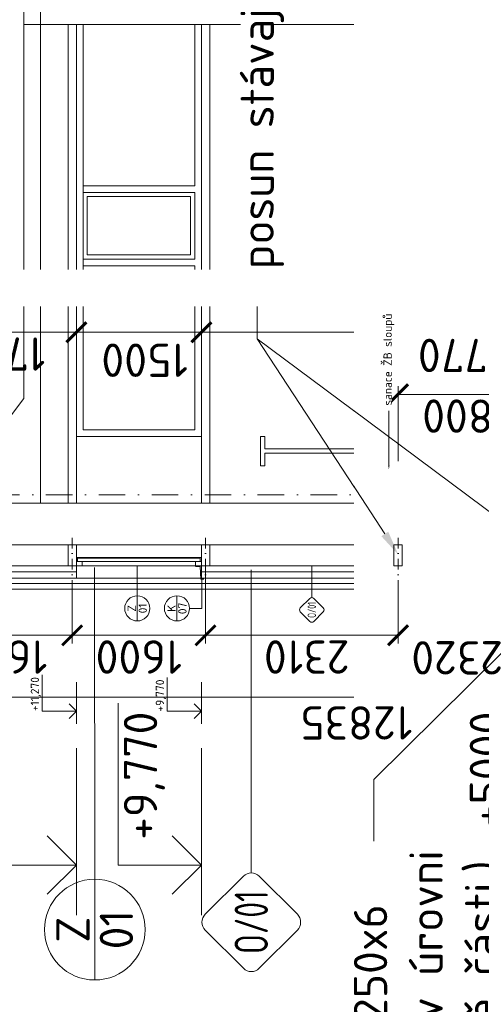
# Model space of a CAD drawing. Header units: millimetres. Extents: x -796345 to 3713765, y -2985421 to 2187451.
# Tile 133 of 256: x 207015 to 212554, y -6111 to 5699. Entities that reach past the tile are written whole.
import ezdxf
from ezdxf import colors
from ezdxf.entities.mleader import LeaderData, LeaderLine
from ezdxf.enums import TextEntityAlignment as Align
from ezdxf.math import Vec2, Vec3

# ---------------------------------------------------------------- set-up
doc = ezdxf.new("R2010")
doc.units = ezdxf.units.MM
doc.header["$PDMODE"] = 1
doc.linetypes.add('CENTERX2', pattern=[101.6, 63.5, -12.7, 12.7, -12.7])
doc.linetypes.add('DASHDOT', pattern=[25.4, 12.7, -6.35, 0, -6.35])
doc.layers.get('Defpoints').update_dxf_attribs({"color": 8})
for name, color, linetype, lineweight in [('A99_N_kce-pohl', 1, 'Continuous', 9), ('A99_N_kce-rez-sil', 6, 'Continuous', 18), ('A99_N_koty-200', 5, 'Continuous', 5), ('A99_N_koty-200-vysk', 6, 'Continuous', 9), ('A99_N_koty-50-vysk', 160, 'Continuous', 9), ('A99_N_sraf', 252, 'Continuous', 0), ('A99_N_txt-popis-50', 240, 'Continuous', 9), ('A99_N_znaceni 200', 5, 'Continuous', 5), ('A99_N_znaceni 50', 5, 'Continuous', 5), ('A99_S_kce-pohl', 7, 'Continuous', 5), ('A99_S_kce-rez-sil', 7, 'Continuous', 15), ('A99_S_osy', 1, 'CENTERX2', 5)]:
    doc.layers.add(name, color=color, linetype=linetype, lineweight=lineweight)
doc.styles.add('A99_kota', font='isocpeur.ttf', dxfattribs={"height": 2})
doc.styles.add('A99_popis', font='isocpeur.ttf')
doc.linetypes.add('IZOLACE', pattern='A,0.00254,-2.54,[134,ltypeshp.shx,S=2.54,R=0,X=-2.54,Y=0],-5.08,[134,ltypeshp.shx,S=2.54,R=180,X=2.54,Y=0],-2.54', length=10.16254)
doc.dimstyles.new('A99_kota_200 new', dxfattribs={"dimscale": 200, "dimtxt": 2, "dimasz": 1.2, "dimexe": 0.5, "dimexo": 1.5, "dimgap": 0.3, "dimtad": 1, "dimdec": 0, "dimzin": 3, "dimdsep": 46, "dimtxsty": 'A99_kota', "dimblk": 'ARCHTICK', "dimcen": 2.5, "dimazin": 2, "dimtfac": 0.75, "dimtdec": 0, "dimtmove": 2, "dimatfit": 0, "dimfxl": 4, "dimfxlon": 1, "dimtolj": 1, "dimtzin": 0, "dimlwd": 5, "dimlwe": 5, "dimarcsym": 0})

# ---------------------------------------------------------------- blocks, each defined once
blk = doc.blocks.new('_ArchTick')
at = {"color": 0, "linetype": 'ByBlock', "const_width": 0.15}
blk.add_lwpolyline([(-0.5, -0.5), (0.5, 0.5)], dxfattribs=at)
blk = doc.blocks.new('*D1774')
at = {"layer": 'A99_N_koty-200', "color": 0, "linetype": 'Continuous', "lineweight": 5, "transparency": 16777216}
for p, q in [((207695, 1950), (207695, 2050)), ((209195, 1950), (209195, 2050)), ((207695, 1950), (209195, 1950))]:
    blk.add_line(p, q, dxfattribs=at)
at = {"layer": 'Defpoints', "color": 0, "linetype": 'Continuous', "lineweight": 0, "transparency": 16777216}
for p in [(207695, 1950), (209195, 1950), (209195, 1950)]:
    blk.add_point(p, dxfattribs=at)
at = {"layer": 'A99_N_koty-200', "color": 0, "linetype": 'Continuous', "lineweight": 5, "transparency": 16777216, "xscale": 240, "yscale": 240, "zscale": 240, "rotation": 180}
blk.add_blockref('_ArchTick', (207695, 1950), dxfattribs=at)
at = {"layer": 'A99_N_koty-200', "color": 0, "linetype": 'Continuous', "lineweight": 5, "transparency": 16777216, "xscale": 240, "yscale": 240, "zscale": 240}
blk.add_blockref('_ArchTick', (209195, 1950), dxfattribs=at)
at = {"layer": 'A99_N_koty-200', "color": 0, "linetype": 'Continuous', "transparency": 16777216, "insert": (208515, 1615), "char_height": 400, "attachment_point": 5, "rotation": 180, "style": 'A99_kota'}
blk.add_mtext('\\A1;1500', dxfattribs=at)
blk = doc.blocks.new('*D1777')
at = {"layer": 'A99_N_koty-200', "color": 0, "linetype": 'Continuous', "lineweight": 5, "transparency": 16777216}
for p, q in [((209195, 1150), (209195, 2050)), ((218965, 1150), (218965, 2050)), ((209195, 1950), (218965, 1950))]:
    blk.add_line(p, q, dxfattribs=at)
at = {"layer": 'Defpoints', "color": 0, "linetype": 'Continuous', "lineweight": 0, "transparency": 16777216}
for p in [(218965, 1950), (218965, 255), (209195, -950)]:
    blk.add_point(p, dxfattribs=at)
at = {"layer": 'A99_N_koty-200', "color": 0, "linetype": 'Continuous', "lineweight": 5, "transparency": 16777216, "xscale": 240, "yscale": 240, "zscale": 240, "rotation": 180}
blk.add_blockref('_ArchTick', (209195, 1950), dxfattribs=at)
at = {"layer": 'A99_N_koty-200', "color": 0, "linetype": 'Continuous', "lineweight": 5, "transparency": 16777216, "xscale": 240, "yscale": 240, "zscale": 240}
blk.add_blockref('_ArchTick', (218965, 1950), dxfattribs=at)
at = {"layer": 'A99_N_koty-200', "color": 0, "linetype": 'Continuous', "transparency": 16777216, "insert": (212357.5, 1672.5), "char_height": 400, "attachment_point": 5, "rotation": 180, "style": 'A99_kota'}
blk.add_mtext('\\A1;9770', dxfattribs=at)
blk = doc.blocks.new('*D1780')
at = {"layer": 'A99_N_koty-200', "color": 0, "linetype": 'Continuous', "lineweight": 5, "transparency": 16777216}
for p, q in [((205980, 1150), (205980, 2050)), ((207695, 1150), (207695, 2050)), ((207695, 1950), (205980, 1950))]:
    blk.add_line(p, q, dxfattribs=at)
at = {"layer": 'Defpoints', "color": 0, "linetype": 'Continuous', "lineweight": 0, "transparency": 16777216}
for p in [(205980, 1950), (205980, -950), (207695, -950)]:
    blk.add_point(p, dxfattribs=at)
at = {"layer": 'A99_N_koty-200', "color": 0, "linetype": 'Continuous', "lineweight": 5, "transparency": 16777216, "xscale": 240, "yscale": 240, "zscale": 240, "rotation": 180}
blk.add_blockref('_ArchTick', (205980, 1950), dxfattribs=at)
at = {"layer": 'A99_N_koty-200', "color": 0, "linetype": 'Continuous', "lineweight": 5, "transparency": 16777216, "xscale": 240, "yscale": 240, "zscale": 240}
blk.add_blockref('_ArchTick', (207695, 1950), dxfattribs=at)
at = {"layer": 'A99_N_koty-200', "color": 0, "linetype": 'Continuous', "transparency": 16777216, "insert": (206837.5, 1690), "char_height": 400, "attachment_point": 5, "rotation": 180, "style": 'A99_kota'}
blk.add_mtext('\\A1;1715', dxfattribs=at)
blk = doc.blocks.new('*D1783')
at = {"layer": 'A99_N_koty-200', "color": 0, "linetype": 'Continuous', "lineweight": 5, "transparency": 16777216}
for p, q in [((205980, -1625), (205980, -2525)), ((218815, -1625), (218815, -2525)), ((205980, -2425), (218815, -2425))]:
    blk.add_line(p, q, dxfattribs=at)
at = {"layer": 'Defpoints', "color": 0, "linetype": 'Continuous', "lineweight": 0, "transparency": 16777216}
for p in [(205980, -950), (218815, -950), (218815, -2425)]:
    blk.add_point(p, dxfattribs=at)
at = {"layer": 'A99_N_koty-200', "color": 0, "linetype": 'Continuous', "lineweight": 5, "transparency": 16777216, "xscale": 240, "yscale": 240, "zscale": 240, "rotation": 180}
blk.add_blockref('_ArchTick', (205980, -2425), dxfattribs=at)
at = {"layer": 'A99_N_koty-200', "color": 0, "linetype": 'Continuous', "lineweight": 5, "transparency": 16777216, "xscale": 240, "yscale": 240, "zscale": 240}
blk.add_blockref('_ArchTick', (218815, -2425), dxfattribs=at)
at = {"layer": 'A99_N_koty-200', "color": 0, "linetype": 'Continuous', "transparency": 16777216, "insert": (211055, -2735), "char_height": 400, "attachment_point": 5, "rotation": 180, "style": 'A99_kota'}
blk.add_mtext('\\A1;12835', dxfattribs=at)
blk = doc.blocks.new('*U117')
at = {"color": 0, "linetype": 'ByBlock', "lineweight": -2}
blk.add_line((-3, 0), (7, 0), dxfattribs=at)
for points in [[(0, 0), (0, 5), (0, 5), (9.7, 5)], [(-1.75, 1.75), (0, 0), (1.75, 1.75)]]:
    blk.add_lwpolyline(points, dxfattribs=at)
at = {"color": 0, "linetype": 'ByBlock', "lineweight": -2, "style": 'A99_kota'}
blk.add_attdef('POPIS', text='', height=2, rotation=360, dxfattribs=at).set_placement((9.2, 5.5), align=Align.BOTTOM_RIGHT)
blk.add_attdef('VYSKA', text='', height=2, rotation=360, dxfattribs=at).set_placement((9.2, 4.25), align=Align.TOP_RIGHT)
blk = doc.blocks.new('*U36')
at = {"color": 0, "linetype": 'ByBlock', "lineweight": -2}
blk.add_line((-3, 0), (7, 0), dxfattribs=at)
for points in [[(0, 0), (0, 5), (0, 5), (9.7, 5)], [(-1.75, 1.75), (0, 0), (1.75, 1.75)]]:
    blk.add_lwpolyline(points, dxfattribs=at)
at = {"color": 0, "linetype": 'ByBlock', "lineweight": -2, "style": 'A99_kota'}
for tag, p in [('VYSKA', (9.2, 7.75)), ('POPIS', (9.2, 4.5))]:
    blk.add_attdef(tag, text='', height=2, dxfattribs=at).set_placement(p, align=Align.TOP_RIGHT)
blk = doc.blocks.new('*U43')
at = {"color": 0, "linetype": 'ByBlock', "lineweight": -2}
blk.add_line((-3, 0), (7, 0), dxfattribs=at)
for points in [[(0, 0), (0, 8.2), (0, 8.2), (8.1, 8.2)], [(-1.75, 1.75), (0, 0), (1.75, 1.75)]]:
    blk.add_lwpolyline(points, dxfattribs=at)
at = {"color": 0, "linetype": 'ByBlock', "lineweight": -2, "style": 'A99_kota'}
for tag, p in [('VYSKA', (7.6, 10.95)), ('POPIS', (7.6, 7.7))]:
    blk.add_attdef(tag, text='', height=2, dxfattribs=at).set_placement(p, align=Align.TOP_RIGHT)
blk = doc.blocks.new('*U44')
at = {"color": 0, "linetype": 'ByBlock', "lineweight": -2}
blk.add_line((-3, 0), (7, 0), dxfattribs=at)
for points in [[(0, 0), (0, 8.2), (0, 8.2), (8.7, 8.2)], [(-1.75, 1.75), (0, 0), (1.75, 1.75)]]:
    blk.add_lwpolyline(points, dxfattribs=at)
at = {"color": 0, "linetype": 'ByBlock', "lineweight": -2, "style": 'A99_kota'}
for tag, p in [('VYSKA', (8.2, 10.95)), ('POPIS', (8.2, 7.7))]:
    blk.add_attdef(tag, text='', height=2, dxfattribs=at).set_placement(p, align=Align.TOP_RIGHT)
blk = doc.blocks.new('*D1880')
at = {"layer": 'A99_N_koty-200', "color": 0, "linetype": 'Continuous', "lineweight": 5, "transparency": 16777216}
for p, q in [((207645, -1150), (207645, -1785)), ((205980, -1250), (205980, -1785)), ((205980, -1685), (207645, -1685))]:
    blk.add_line(p, q, dxfattribs=at)
at = {"layer": 'Defpoints', "color": 0, "linetype": 'Continuous', "lineweight": 0, "transparency": 16777216}
for p in [(207645, -850), (205980, -950), (207645, -1685)]:
    blk.add_point(p, dxfattribs=at)
at = {"layer": 'A99_N_koty-200', "color": 0, "linetype": 'Continuous', "lineweight": 5, "transparency": 16777216, "xscale": 240, "yscale": 240, "zscale": 240}
for p, rotation in [((205980, -1685), 179.9999999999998), ((207645, -1685), 359.9999999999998)]:
    blk.add_blockref('_ArchTick', p, dxfattribs=dict(at, rotation=rotation))
at = {"layer": 'A99_N_koty-200', "color": 0, "linetype": 'Continuous', "transparency": 16777216, "insert": (206813, -1945), "char_height": 400, "attachment_point": 5, "rotation": 180, "style": 'A99_kota'}
blk.add_mtext('\\A1;1665', dxfattribs=at)
blk = doc.blocks.new('*D1883')
at = {"layer": 'A99_N_koty-200', "color": 0, "linetype": 'Continuous', "lineweight": 5, "transparency": 16777216}
for p, q in [((207645, -1150), (207645, -1785)), ((209245, -1150), (209245, -1785)), ((207645, -1685), (209245, -1685))]:
    blk.add_line(p, q, dxfattribs=at)
at = {"layer": 'Defpoints', "color": 0, "linetype": 'Continuous', "lineweight": 0, "transparency": 16777216}
for p in [(207645, -850), (209245, -850), (209245, -1685)]:
    blk.add_point(p, dxfattribs=at)
at = {"layer": 'A99_N_koty-200', "color": 0, "linetype": 'Continuous', "lineweight": 5, "transparency": 16777216, "xscale": 240, "yscale": 240, "zscale": 240}
for p, rotation in [((207645, -1685), 179.9999999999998), ((209245, -1685), 359.9999999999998)]:
    blk.add_blockref('_ArchTick', p, dxfattribs=dict(at, rotation=rotation))
at = {"layer": 'A99_N_koty-200', "color": 0, "linetype": 'Continuous', "transparency": 16777216, "insert": (208445, -1945), "char_height": 400, "attachment_point": 5, "rotation": 180, "style": 'A99_kota'}
blk.add_mtext('\\A1;1600', dxfattribs=at)
blk = doc.blocks.new('*D1886')
at = {"layer": 'A99_N_koty-200', "color": 0, "linetype": 'Continuous', "lineweight": 5, "transparency": 16777216}
for p, q in [((211555, -1148), (211555, -1785)), ((213875, -1150), (213875, -1785)), ((211555, -1685), (213875, -1685))]:
    blk.add_line(p, q, dxfattribs=at)
at = {"layer": 'Defpoints', "color": 0, "linetype": 'Continuous', "lineweight": 0, "transparency": 16777216}
for p in [(211555, -848), (213875, -850), (213875, -1685)]:
    blk.add_point(p, dxfattribs=at)
at = {"layer": 'A99_N_koty-200', "color": 0, "linetype": 'Continuous', "lineweight": 5, "transparency": 16777216, "xscale": 240, "yscale": 240, "zscale": 240}
for p, rotation in [((211555, -1685), 179.9999999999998), ((213875, -1685), 359.9999999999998)]:
    blk.add_blockref('_ArchTick', p, dxfattribs=dict(at, rotation=rotation))
at = {"layer": 'A99_N_koty-200', "color": 0, "linetype": 'Continuous', "transparency": 16777216, "insert": (212265, -1955), "char_height": 400, "attachment_point": 5, "rotation": 180, "style": 'A99_kota'}
blk.add_mtext('\\A1;2320', dxfattribs=at)
blk = doc.blocks.new('*U78')
at = {"color": 0}
for p, q in [((-0.721, 4.139), (-4.149, 0.711)), ((4.139, 0.711), (0.711, 4.139)), ((-4.149, -0.721), (-0.721, -4.149)), ((0.711, -4.149), (4.139, -0.721)), ((4.436, -0.005), (31.7, -0.005))]:
    blk.add_line(p, q, dxfattribs=at)
for centre, start, end in [((-0.005, 3.424), 45, 135), ((-3.433, -0.005), 135, 225), ((3.424, -0.005), 315, 45), ((-0.005, -3.433), 225, 315)]:
    blk.add_arc(centre, 1.012, start, end, dxfattribs=at)
at = {"color": 0, "linetype": 'ByBlock', "style": 'A99_popis', "width": 0.953108}
blk.add_attdef('SKLADBA', text='', height=3, rotation=0.01026, dxfattribs=at).set_placement((-2.863, -1.506), (2.855, -1.505), align=Align.FIT)
blk = doc.blocks.new('*U92')
at = {"color": 0}
for p, q in [((-0.72, 4.14), (-4.15, 0.71)), ((4.14, 0.71), (0.71, 4.14)), ((-4.15, -0.72), (-0.72, -4.15)), ((0.71, -4.15), (4.14, -0.72)), ((4.44, 0), (15.9, 0))]:
    blk.add_line(p, q, dxfattribs=at)
for centre, start, end in [((0, 3.42), 45, 135), ((-3.43, 0), 135, 225), ((3.42, 0), 315, 45), ((0, -3.43), 225, 315)]:
    blk.add_arc(centre, 1.01, start, end, dxfattribs=at)
at = {"color": 0, "linetype": 'ByBlock', "style": 'A99_popis', "width": 0.953108}
blk.add_attdef('SKLADBA', text='', height=3, rotation=0.0103, dxfattribs=at).set_placement((-2.86, -1.51), (2.86, -1.5), align=Align.FIT)
blk = doc.blocks.new('*U40')
at = {"color": 0, "linetype": 'ByBlock', "lineweight": -2}
blk.add_line((-3, 0), (7, 0), dxfattribs=at)
for points in [[(0, 0), (0, 5), (0, 5), (9.7, 5)], [(-1.75, 1.75), (0, 0), (1.75, 1.75)]]:
    blk.add_lwpolyline(points, dxfattribs=at)
at = {"color": 0, "linetype": 'ByBlock', "lineweight": -2, "style": 'A99_kota'}
for tag, p in [('VYSKA', (9.2, 7.75)), ('POPIS', (9.2, 4.5))]:
    blk.add_attdef(tag, text='', height=2, dxfattribs=at).set_placement(p, align=Align.TOP_RIGHT)
blk = doc.blocks.new('*D3303')
at = {"layer": 'A99_N_koty-200', "color": 0, "linetype": 'Continuous', "lineweight": 5, "transparency": 16777216}
for p, q in [((211555, 405), (211555, 1305)), ((213355, 405), (213355, 1305)), ((213355, 1205), (211555, 1205))]:
    blk.add_line(p, q, dxfattribs=at)
at = {"layer": 'Defpoints', "color": 0, "linetype": 'Continuous', "lineweight": 0, "transparency": 16777216}
for p in [(211555, 1205), (211555, -600), (213355, -600)]:
    blk.add_point(p, dxfattribs=at)
at = {"layer": 'A99_N_koty-200', "color": 0, "linetype": 'Continuous', "lineweight": 5, "transparency": 16777216, "xscale": 240, "yscale": 240, "zscale": 240, "rotation": 180}
blk.add_blockref('_ArchTick', (211555, 1205), dxfattribs=at)
at = {"layer": 'A99_N_koty-200', "color": 0, "linetype": 'Continuous', "lineweight": 5, "transparency": 16777216, "xscale": 240, "yscale": 240, "zscale": 240}
blk.add_blockref('_ArchTick', (213355, 1205), dxfattribs=at)
at = {"layer": 'A99_N_koty-200', "color": 0, "linetype": 'Continuous', "transparency": 16777216, "insert": (212370, 945), "char_height": 400, "attachment_point": 5, "rotation": 180, "style": 'A99_kota'}
blk.add_mtext('\\A1;1800', dxfattribs=at)
blk = doc.blocks.new('*D3309')
at = {"layer": 'A99_N_koty-200', "color": 0, "linetype": 'Continuous', "lineweight": 5, "transparency": 16777216}
for p, q in [((209245, -900), (209245, -1785)), ((211555, -1148), (211555, -1785)), ((211555, -1685), (209245, -1685))]:
    blk.add_line(p, q, dxfattribs=at)
at = {"layer": 'Defpoints', "color": 0, "linetype": 'Continuous', "lineweight": 0, "transparency": 16777216}
for p in [(209245, -600), (211555, -848), (209245, -1685)]:
    blk.add_point(p, dxfattribs=at)
at = {"layer": 'A99_N_koty-200', "color": 0, "linetype": 'Continuous', "lineweight": 5, "transparency": 16777216, "xscale": 240, "yscale": 240, "zscale": 240, "rotation": 180}
blk.add_blockref('_ArchTick', (209245, -1685), dxfattribs=at)
at = {"layer": 'A99_N_koty-200', "color": 0, "linetype": 'Continuous', "lineweight": 5, "transparency": 16777216, "xscale": 240, "yscale": 240, "zscale": 240}
blk.add_blockref('_ArchTick', (211555, -1685), dxfattribs=at)
at = {"layer": 'A99_N_koty-200', "color": 0, "linetype": 'Continuous', "transparency": 16777216, "insert": (210460, -1945), "char_height": 400, "attachment_point": 5, "rotation": 180, "style": 'A99_kota'}
blk.add_mtext('\\A1;2310', dxfattribs=at)
blk = doc.blocks.new('*U20')
at = {"color": 0, "linetype": 'ByBlock'}
blk.add_line((-3.02, 0), (3.02, 0), dxfattribs=at)
blk.add_circle((0, 0), 3.02, dxfattribs=at)
at = {"color": 0, "linetype": 'ByBlock', "style": 'A99_popis'}
for tag, p in [('KATEGORIE', (0, 1.31)), ('PRVEK', (0, -1.298))]:
    blk.add_attdef(tag, text='', height=2, dxfattribs=at).set_placement(p, align=Align.MIDDLE_CENTER)

msp = doc.modelspace()

# ---------------------------------------------------------------- linework, layer by layer
at = {"layer": 'A99_N_kce-pohl'}
for p, q in [((207695, 700), (207695, 5640)), ((207775, 780), (207775, 5640)), ((207775, 5640), (207775, 3707.5)), ((209115, 3707.5), (209115, 5640)), ((209195, 5640), (209195, 700)), ((209115, 3707.5), (207775, 3707.5)), ((207775, 3627.5), (207775, 2827.5)), ((209115, 3627.5), (207775, 3627.5)), ((209115, 2827.5), (209115, 3627.5)), ((209115, 2827.5), (207775, 2827.5)), ((207775, 2747.5), (207775, 780)), ((209115, 2747.5), (207775, 2747.5)), ((209115, 780), (209115, 2747.5)), ((209115, 780), (209115, 2747.5)), ((207775, 780), (208405, 780)), ((207775, 780), (209115, 780)), ((209195, 700), (207695, 700))]:
    msp.add_line(p, q, dxfattribs=at)
msp.add_lwpolyline([(209065, 3577.5), (209065, 2877.5), (207825, 2877.5), (207825, 3577.5)], close=True, dxfattribs=at)
at = {"layer": 'A99_N_kce-pohl', "color": 1, "lineweight": 5}
for points in [[(207765, -800), (209125, -800)], [(207765, -850), (209125, -850)], [(207695, -1000), (209195, -1000)]]:
    msp.add_lwpolyline(points, dxfattribs=at)
at = {"layer": 'A99_N_kce-pohl', "color": 1, "linetype": 'Continuous', "lineweight": 5}
msp.add_lwpolyline([(209195, -850), (209195, -1000)], dxfattribs=at)
msp.add_lwpolyline([(206030, -1130), (206030, -1065), (219032.5, -1065), (219032.5, -1130)], close=True, dxfattribs=at)
at = {"layer": 'A99_N_kce-rez-sil', "lineweight": 13}
msp.add_lwpolyline([(207695, -850), (207765, -850), (207765, -800), (207695, -800)], close=True, dxfattribs=at)
at = {"layer": 'A99_N_kce-rez-sil'}
for points in [[(205980, -850), (207695, -850)], [(207695, -850), (207695, -1000)], [(209195, -850), (213955, -850)], [(205980, -1000), (207695, -1000)], [(209195, -1000), (213955, -1000)]]:
    msp.add_lwpolyline(points, dxfattribs=at)
at = {"layer": 'A99_N_sraf', "color": 1, "linetype": 'IZOLACE', "lineweight": 0, "ltscale": 6}
for points in [[(207695, -925), (205980, -925)], [(209195, -925), (213955, -925)]]:
    msp.add_lwpolyline(points, dxfattribs=at)
at = {"layer": 'A99_N_znaceni 200'}
msp.add_lwpolyline([(207913.7, -870), (207915.4, -4611)], dxfattribs=at)
at = {"layer": 'A99_N_znaceni 50', "lineweight": 5}
msp.add_lwpolyline([(208426.2, -1210.9), (208425, -850)], dxfattribs=at)
at = {"layer": 'A99_S_kce-pohl'}
for p, q in [((207265, -100), (207265, 23500)), ((211105, 22700), (211105, 700)), ((211305, 22700), (211305, 700)), ((207065, 1155.5), (207065, 22244.5)), ((207065, 5640), (211105, 5640)), ((207595, 5640), (207595, -100)), ((207695, 5640), (207695, -100)), ((209195, 5640), (209195, -100)), ((209295, 5640), (209295, -100)), ((211305, 5640), (218965, 5640)), ((207065, 1155.5), (206071.1, -151.1)), ((211105, 700), (211105, -100)), ((211105, 700), (211805, 700)), ((211805, 700), (211905, 600)), ((211905, 600), (218965, 600)), ((212105, 380), (213305, 380)), ((212105, -380), (212105, 380)), ((206199.8, -100), (211105, -100)), ((212105, -380), (213305, -380)), ((206199.8, -600), (218815, -600))]:
    msp.add_line(p, q, dxfattribs=at)
at = {"layer": 'A99_S_kce-rez-sil', "linetype": 'Continuous'}
for p, q in [((209905, 700), (209905, 350)), ((209905, 700), (209955, 700)), ((209955, 700), (209955, 550)), ((211105, 700), (211055, 700)), ((211055, 700), (211055, 550)), ((211105, 700), (211105, 350)), ((209955, 550), (211055, 550)), ((209955, 500), (211055, 500)), ((209955, 350), (209955, 500)), ((211055, 350), (211055, 500)), ((209905, 350), (209955, 350)), ((211105, 350), (211055, 350))]:
    msp.add_line(p, q, dxfattribs=at)
at = {"layer": 'A99_S_kce-rez-sil', "linetype": 'Continuous', "flags": 128}
for points in [[(207595, -850), (207595, -600), (207695, -600), (207695, -850)], [(209195, -850), (209195, -600), (209295, -600), (209295, -850)]]:
    msp.add_lwpolyline(points, close=True, dxfattribs=at)
at = {"layer": 'A99_S_osy', "linetype": 'DASHDOT', "lineweight": 5, "ltscale": 25}
msp.add_lwpolyline([(222254.8, 0), (202234.8, 0)], dxfattribs=at)
at = {"layer": 'A99_S_osy', "linetype": 'DASHDOT', "lineweight": 5, "ltscale": 10}
for points in [[(207645, -1150), (207645, -485)], [(209245, -1150), (209245, -485)]]:
    msp.add_lwpolyline(points, dxfattribs=at)

# ---------------------------------------------------------------- block references
at = {"layer": 'A99_N_koty-200-vysk', "lineweight": 5, "xscale": 200, "yscale": 200, "zscale": 200, "rotation": 90.00000000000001}
msp.add_blockref('*U36', (207695, -4440), dxfattribs=at).add_auto_attribs({'VYSKA': '+11,270'})
at = {"layer": 'A99_N_koty-200-vysk', "lineweight": 5}
ref = msp.add_blockref('*U117', (209195, -4440), dxfattribs=dict(at, xscale=200, yscale=200, zscale=200, rotation=90.00000000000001))
ref.add_attrib('VYSKA', '+9,770', dxfattribs={"layer": '0', "color": 0, "linetype": 'ByBlock', "lineweight": -2, "height": 400, "rotation": 90, "style": 'A99_kota'}).set_placement((208265, -2600), align=Align.TOP_RIGHT)
at = {"layer": 'A99_N_koty-50-vysk', "lineweight": 5, "xscale": 50, "yscale": 50, "zscale": 50, "rotation": 90.00000000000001}
for name, p, values in [('*U44', (207695, -2595), {'VYSKA': '+11,270'}), ('*U43', (209195, -2595), {'VYSKA': '+9,770'})]:
    msp.add_blockref(name, p, dxfattribs=at).add_auto_attribs(values)
at = {"layer": 'A99_N_znaceni 200', "lineweight": 5}
ref = msp.add_blockref('*U78', (209793.5, -5125.6), dxfattribs=dict(at, xscale=133.3, yscale=133.3, zscale=133.3, rotation=89.99999999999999))
ref.add_attrib('SKLADBA', 'O/01', dxfattribs={"layer": '0', "color": 0, "linetype": 'ByBlock', "height": 400, "rotation": 90.01026, "style": 'A99_popis', "width": 0.705829}).set_placement((209994.2, -5507.3), (209994.1, -4745), align=Align.FIT)
at = {"layer": 'A99_N_znaceni 200', "xscale": 200, "yscale": 200, "zscale": 200, "rotation": 90.00000000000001}
msp.add_blockref('*U20', (207915.7, -5215), dxfattribs=at).add_auto_attribs({'KATEGORIE': 'Z', 'PRVEK': '01'})
at = {"layer": 'A99_N_znaceni 50', "lineweight": 5}
ref = msp.add_blockref('*U92', (210519.8, -1380), dxfattribs=dict(at, xscale=33.325, yscale=33.325, zscale=33.325, rotation=89.99999999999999))
ref.add_attrib('SKLADBA', 'O/01', dxfattribs={"layer": '0', "color": 0, "linetype": 'ByBlock', "height": 100, "rotation": 90.01026, "style": 'A99_popis', "width": 0.705829}).set_placement((210570, -1475.4), (210570, -1284.8), align=Align.FIT)
at = {"layer": 'A99_N_znaceni 50', "xscale": 50, "yscale": 50, "zscale": 50, "rotation": 90}
for p, values in [((208426.2, -1361.9), {'KATEGORIE': 'Z', 'PRVEK': '01'}), ((208902.5, -1361.9), {'KATEGORIE': 'K', 'PRVEK': '07'})]:
    msp.add_blockref('*U20', p, dxfattribs=at).add_auto_attribs(values)

# ---------------------------------------------------------------- dimensions: what is measured, and where the dimension line sits
at = {"layer": 'A99_N_koty-200', "linetype": 'Continuous'}
for base, p1, p2, picture, middle in [((205980, 1950), (207695, -950), (205980, -950), '*D1780', (206837.5, 1690)), ((207645, -1684.6), (205980, -950), (207645, -850), '*D1880', (206812.5, -1944.6)), ((209245, -1684.6), (207645, -850), (209245, -850), '*D1883', (208445, -1944.6))]:
    dim = msp.add_linear_dim(base=base, p1=p1, p2=p2, angle=180, dimstyle='A99_kota_200 new', override={"dimscale": 0, "dimtix": 1, "dimtofl": 1, "dimtmove": 2, "dimatfit": 0}, dxfattribs=at)
    dim.commit()
    dim.dimension.update_dxf_attribs({"geometry": picture, "text_midpoint": middle})
for base, p1, p2, picture, middle in [((209195, 1950), (207695, 1950), (209195, 1950), '*D1774', (208515, 1615)), ((218965, 1950), (209195, -950), (218965, 255), '*D1777', (212357.5, 1672.5)), ((213875, -1684.6), (211555.3, -848.4), (213875, -850), '*D1886', (212265, -1955)), ((218815, -2425), (205980, -950), (218815, -950), '*D1783', (211055, -2735))]:
    dim = msp.add_linear_dim(base=base, p1=p1, p2=p2, angle=180, dimstyle='A99_kota_200 new', override={"dimscale": 0, "dimtix": 1, "dimtofl": 1, "dimtmove": 2, "dimatfit": 0}, dxfattribs=at)
    dim.commit()
    dim.dimension.update_dxf_attribs({"geometry": picture, "text_midpoint": middle, "dimtype": 160})

# ---------------------------------------------------------------- leaders
at = {"layer": 'A99_N_txt-popis-50', "lineweight": 9}
ml = msp.add_multileader_mtext('Standard', dxfattribs=at)
ml.set_content('\\A1;{\\C256;výměna stávajících sekčních vrat za nová  }', color=1, style='A99_popis')
ml.set_leader_properties(color=256, linetype='ByLayer', lineweight=-1)
ml.build(insert=Vec2(0, 0))
ml.multileader.update_dxf_attribs({"dogleg_length": 6.4, "arrow_head_size": 200, "scale": 200})
ctx = ml.context
ctx.base_point, ctx.scale, ctx.char_height, ctx.arrow_head_size, ctx.landing_gap_size, ctx.plane_origin = Vec3(2700, 5010), 200, 400, 200, 400, Vec3(2512.5, -3085)
notes = []
notes.append((ctx, [(0, (1, 1, 0), (1420, 5010), (1, 0), 1280, [(0, [(-175, 5010)], 0, [])])]))
ctx.mtext.insert, ctx.mtext.width, ctx.mtext.flow_direction = Vec3(3100, 5210.2), 5995, 5
for ctx, leaders in notes:
    for number, flags, end, landing, length, lines in leaders:
        leader = LeaderData()
        leader.index, (leader.has_last_leader_line, leader.has_dogleg_vector, leader.attachment_direction) = number, flags
        leader.last_leader_point, leader.dogleg_vector, leader.dogleg_length = Vec3(end), Vec3(landing), length
        for number, points, colour, breaks in lines:
            line = LeaderLine()
            line.index, line.vertices, line.color, line.breaks = number, Vec3.list(points), colors.encode_raw_color(colour), breaks
            leader.lines.append(line)
        ctx.leaders.append(leader)

# ---------------------------------------------------------------- next in the draw order: leaders
ml = msp.add_multileader_mtext('Standard', dxfattribs=at)
ml.set_content('\\A1;{\\C256;2 x nové nosníky 100x250x6\\P(obvodový plášť bude v úrovni \\P+5,000 rozdělen na dvě části.)}', color=1, style='A99_popis')
ml.set_leader_properties(color=256, linetype='ByLayer', lineweight=-1)
ml.build(insert=Vec2(0, 0))
ml.multileader.update_dxf_attribs({"dogleg_length": 1, "arrow_head_size": 300, "scale": 200})
ctx = ml.context
ctx.base_point, ctx.scale, ctx.char_height, ctx.arrow_head_size, ctx.landing_gap_size, ctx.plane_origin, ctx.plane_x_axis, ctx.plane_y_axis = Vec3(211265, -12115), 200, 400, 300, 250, Vec3(216448.5, -8522.5), Vec3(0, 1), Vec3(-1, 0)
notes = []
notes.append((ctx, [(1, (1, 1, 0), (211265, -3415), (0, -1), 740, [(0, [(213965, -735)], 0, [])])]))
ctx.mtext.insert, ctx.mtext.text_direction, ctx.mtext.rotation, ctx.mtext.width, ctx.mtext.flow_direction = Vec3(211025, -11865), Vec3(0, 1), 1.5707963, 7505, 5
ctx.mtext.has_bg_fill, ctx.mtext.bg_color, ctx.mtext.bg_scale_factor, ctx.mtext.bg_transparency, ctx.mtext.use_window_bg_color = 1, -1073741824, 1, 0, 1
for ctx, leaders in notes:
    for number, flags, end, landing, length, lines in leaders:
        leader = LeaderData()
        leader.index, (leader.has_last_leader_line, leader.has_dogleg_vector, leader.attachment_direction) = number, flags
        leader.last_leader_point, leader.dogleg_vector, leader.dogleg_length = Vec3(end), Vec3(landing), length
        for number, points, colour, breaks in lines:
            line = LeaderLine()
            line.index, line.vertices, line.color, line.breaks = number, Vec3.list(points), colors.encode_raw_color(colour), breaks
            leader.lines.append(line)
        ctx.leaders.append(leader)

# ---------------------------------------------------------------- next in the draw order: linework, layer by layer
at = {"layer": 'A99_S_kce-rez-sil', "linetype": 'Continuous', "flags": 128}
msp.add_lwpolyline([(211505, -850), (211505, -600), (211605, -600), (211605, -850)], close=True, dxfattribs=at)

# ---------------------------------------------------------------- next in the draw order: block references
at = {"layer": 'A99_N_koty-200-vysk', "lineweight": 5, "xscale": 200, "yscale": 200, "zscale": 200, "rotation": 90.00000000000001}
msp.add_blockref('*U40', (213965, -4440), dxfattribs=at).add_auto_attribs({'VYSKA': '+5000'})

# ---------------------------------------------------------------- next in the draw order: dimensions: what is measured, and where the dimension line sits
at = {"layer": 'A99_N_koty-200', "linetype": 'Continuous'}
for base, p1, p2, picture, middle in [((211555, 1205), (213355, -600), (211555, -600), '*D3303', (212370, 945)), ((209245, -1684.6), (211555.3, -848.4), (209245, -600), '*D3309', (210460, -1944.6))]:
    dim = msp.add_linear_dim(base=base, p1=p1, p2=p2, angle=180, dimstyle='A99_kota_200 new', override={"dimscale": 0, "dimtix": 1, "dimtofl": 1, "dimtmove": 2, "dimatfit": 0}, dxfattribs=at)
    dim.commit()
    dim.dimension.update_dxf_attribs({"geometry": picture, "text_midpoint": middle, "dimtype": 160})

# ---------------------------------------------------------------- next in the draw order: leaders
at = {"layer": 'A99_N_txt-popis-50', "lineweight": 9}
ml = msp.add_multileader_mtext('Standard', dxfattribs=at)
ml.set_content('\\A1;{\\C256;posun stávajícího nosníku o 1800mm nahoru}', color=1, style='A99_popis')
ml.set_leader_properties(color=256, linetype='ByLayer', lineweight=-1)
ml.build(insert=Vec2(0, 0))
ml.multileader.update_dxf_attribs({"dogleg_length": 1, "arrow_head_size": 300, "scale": 200})
ctx = ml.context
ctx.base_point, ctx.scale, ctx.char_height, ctx.arrow_head_size, ctx.landing_gap_size, ctx.plane_origin, ctx.plane_x_axis, ctx.plane_y_axis = Vec3(209865.2, 2455), 200, 400, 300, 250, Vec3(213418.5, 6852.5), Vec3(0, 1), Vec3(-1, 0)
notes = []
notes.append((ctx, [(0, (1, 1, 0), (209865.2, 1870), (0, 1), 585, [(0, [(211560, -720)], 0, [])])]))
ctx.mtext.insert, ctx.mtext.text_direction, ctx.mtext.rotation, ctx.mtext.width, ctx.mtext.flow_direction = Vec3(209665, 2705), Vec3(0, 1), 1.5707963, 6421.707, 5
ctx.mtext.has_bg_fill, ctx.mtext.bg_color, ctx.mtext.bg_scale_factor, ctx.mtext.bg_transparency, ctx.mtext.use_window_bg_color = 1, -1073741824, 1, 0, 1
for ctx, leaders in notes:
    for number, flags, end, landing, length, lines in leaders:
        leader = LeaderData()
        leader.index, (leader.has_last_leader_line, leader.has_dogleg_vector, leader.attachment_direction) = number, flags
        leader.last_leader_point, leader.dogleg_vector, leader.dogleg_length = Vec3(end), Vec3(landing), length
        for number, points, colour, breaks in lines:
            line = LeaderLine()
            line.index, line.vertices, line.color, line.breaks = number, Vec3.list(points), colors.encode_raw_color(colour), breaks
            leader.lines.append(line)
        ctx.leaders.append(leader)

# ---------------------------------------------------------------- next in the draw order: leaders
ml = msp.add_multileader_mtext('Standard', dxfattribs=at)
ml.set_content('\\A1;{\\C256;posun stávajícího nosníku o 1800mm nahoru}', color=1, style='A99_popis')
ml.set_leader_properties(color=256, linetype='ByLayer', lineweight=-1)
ml.build(insert=Vec2(0, 0))
ml.multileader.update_dxf_attribs({"dogleg_length": 1, "arrow_head_size": 300, "scale": 200})
ctx = ml.context
ctx.base_point, ctx.scale, ctx.char_height, ctx.arrow_head_size, ctx.landing_gap_size, ctx.plane_origin, ctx.plane_x_axis, ctx.plane_y_axis = Vec3(209865.2, 2455), 200, 400, 300, 250, Vec3(213873.5, 6852.5), Vec3(0, 1), Vec3(-1, 0)
notes = []
notes.append((ctx, [(0, (1, 1, 0), (209865.2, 1870), (0, 1), 585, [(0, [(213355, -725)], 0, [])])]))
ctx.mtext.insert, ctx.mtext.text_direction, ctx.mtext.rotation, ctx.mtext.width, ctx.mtext.flow_direction = Vec3(209665, 2705), Vec3(0, 1), 1.5707963, 6421.707, 5
ctx.mtext.has_bg_fill, ctx.mtext.bg_color, ctx.mtext.bg_scale_factor, ctx.mtext.bg_transparency, ctx.mtext.use_window_bg_color = 1, -1073741824, 1, 0, 1
for ctx, leaders in notes:
    for number, flags, end, landing, length, lines in leaders:
        leader = LeaderData()
        leader.index, (leader.has_last_leader_line, leader.has_dogleg_vector, leader.attachment_direction) = number, flags
        leader.last_leader_point, leader.dogleg_vector, leader.dogleg_length = Vec3(end), Vec3(landing), length
        for number, points, colour, breaks in lines:
            line = LeaderLine()
            line.index, line.vertices, line.color, line.breaks = number, Vec3.list(points), colors.encode_raw_color(colour), breaks
            leader.lines.append(line)
        ctx.leaders.append(leader)

# ---------------------------------------------------------------- next in the draw order: linework, layer by layer
at = {"layer": 'A99_S_osy', "linetype": 'DASHDOT', "lineweight": 5, "ltscale": 10}
msp.add_lwpolyline([(211555, -1150), (211555, -485)], dxfattribs=at)

# ---------------------------------------------------------------- next in the draw order: leaders
at = {"layer": 'A99_N_txt-popis-50', "lineweight": 9}
ml = msp.add_multileader_mtext('Standard', dxfattribs=at)
ml.set_content('\\A1;{\\C256;základ 600/500mm, úroveň -1,065m, prostý beton C16/20}', color=1, style='A99_popis')
ml.set_leader_properties(color=256, linetype='ByLayer', lineweight=-1)
ml.build(insert=Vec2(0, 0))
ml.multileader.update_dxf_attribs({"dogleg_length": 3.23, "arrow_head_size": 200, "scale": 200})
ctx = ml.context
ctx.base_point, ctx.scale, ctx.char_height, ctx.arrow_head_size, ctx.landing_gap_size, ctx.plane_origin = Vec3(21815, 2400), 200, 400, 200, 250, Vec3(27702.5, -7905.8)
notes = []
notes.append((ctx, [(0, (1, 1, 0), (21170, 2400), (1, 0), 645, [(0, [(21170, -1127)], 0, [])])]))
ctx.mtext.insert, ctx.mtext.width, ctx.mtext.defined_height, ctx.mtext.flow_direction = Vec3(22065, 2660), 8793.198, 8.47, 5
ctx.mtext.has_bg_fill, ctx.mtext.bg_color, ctx.mtext.bg_scale_factor, ctx.mtext.bg_transparency, ctx.mtext.use_window_bg_color = 1, -1073741824, 1, 0, 1
for ctx, leaders in notes:
    for number, flags, end, landing, length, lines in leaders:
        leader = LeaderData()
        leader.index, (leader.has_last_leader_line, leader.has_dogleg_vector, leader.attachment_direction) = number, flags
        leader.last_leader_point, leader.dogleg_vector, leader.dogleg_length = Vec3(end), Vec3(landing), length
        for number, points, colour, breaks in lines:
            line = LeaderLine()
            line.index, line.vertices, line.color, line.breaks = number, Vec3.list(points), colors.encode_raw_color(colour), breaks
            leader.lines.append(line)
        ctx.leaders.append(leader)

# ---------------------------------------------------------------- next in the draw order: linework, layer by layer
at = {"layer": 'A99_N_kce-pohl', "color": 1, "lineweight": 5}
for points in [[(207695, -750), (209195, -750)], [(207710, -800), (207710, -760)], [(207712.5, -760), (209145, -760)], [(209180, -800), (209180, -760)]]:
    msp.add_lwpolyline(points, dxfattribs=at)
at = {"layer": 'A99_N_kce-pohl', "color": 1, "linetype": 'Continuous', "lineweight": 5}
msp.add_lwpolyline([(209125, -860), (209182.5, -860), (209187.5, -1010), (209225, -1010)], dxfattribs=at)
at = {"layer": 'A99_N_kce-rez-sil', "lineweight": 13}
for points in [[(207710, -797.5), (207707.5, -797.5), (207707.5, -757.5), (207747.5, -757.5), (207747.5, -760), (207710, -760), (207710, -797.5)], [(209180, -797.5), (209182.5, -797.5), (209182.5, -757.5), (209142.5, -757.5), (209142.5, -760), (209180, -760), (209180, -797.5)]]:
    msp.add_lwpolyline(points, dxfattribs=at)
msp.add_lwpolyline([(209195, -850), (209125, -850), (209125, -800), (209195, -800)], close=True, dxfattribs=at)
at = {"layer": 'A99_N_znaceni 50'}
msp.add_lwpolyline([(209053.5, -1361.9), (209200, -1361.9), (209200, -1010)], dxfattribs=at)

# ---------------------------------------------------------------- next in the draw order: leaders
at = {"layer": 'A99_N_txt-popis-50', "lineweight": 9}
ml = msp.add_multileader_mtext('Standard', dxfattribs=at)
ml.set_content('\\A1;{\\C256;sanace ŽB sloupů}', color=1, style='A99_popis')
ml.set_leader_properties(color=256, linetype='ByLayer', lineweight=-1)
ml.build(insert=Vec2(0, 0))
ml.multileader.update_dxf_attribs({"dogleg_length": 3.23, "arrow_head_size": 200, "scale": 200})
ctx = ml.context
ctx.base_point, ctx.scale, ctx.char_height, ctx.arrow_head_size, ctx.landing_gap_size, ctx.plane_origin = Vec3(42900, 2440), 200, 400, 200, 250, Vec3(47102.5, -8385.8)
notes = []
notes.append((ctx, [(0, (1, 1, 0), (42255, 2440), (1, 0), 645, [(0, [(42250, 620)], 0, [])])]))
ctx.mtext.insert, ctx.mtext.width, ctx.mtext.flow_direction = Vec3(43150, 2700), 4515, 5
ctx.mtext.has_bg_fill, ctx.mtext.bg_color, ctx.mtext.bg_scale_factor, ctx.mtext.bg_transparency, ctx.mtext.use_window_bg_color = 1, -1073741824, 1, 0, 1
for ctx, leaders in notes:
    for number, flags, end, landing, length, lines in leaders:
        leader = LeaderData()
        leader.index, (leader.has_last_leader_line, leader.has_dogleg_vector, leader.attachment_direction) = number, flags
        leader.last_leader_point, leader.dogleg_vector, leader.dogleg_length = Vec3(end), Vec3(landing), length
        for number, points, colour, breaks in lines:
            line = LeaderLine()
            line.index, line.vertices, line.color, line.breaks = number, Vec3.list(points), colors.encode_raw_color(colour), breaks
            leader.lines.append(line)
        ctx.leaders.append(leader)

# ---------------------------------------------------------------- next in the draw order: leaders
ml = msp.add_multileader_mtext('Standard', dxfattribs=at)
ml.set_content('\\A1;{\\C256;sanace ŽB sloupů}', color=1, style='A99_popis')
ml.set_leader_properties(color=256, linetype='ByLayer', lineweight=-1)
ml.build(insert=Vec2(0, 0))
ml.multileader.update_dxf_attribs({"dogleg_length": 3.23, "arrow_head_size": 50, "scale": 50})
ctx = ml.context
ctx.base_point, ctx.scale, ctx.char_height, ctx.arrow_head_size, ctx.landing_gap_size, ctx.plane_origin, ctx.plane_x_axis, ctx.plane_y_axis = Vec3(211445, 1007.5), 50, 100, 50, 62.5, Vec3(219705.8, 4607.5), Vec3(0, 1), Vec3(-1, 0)
notes = []
notes.append((ctx, [(0, (1, 1, 0), (211445, 846.2), (0, 1), 161.2, [(0, [(211445, 305)], 0, [])])]))
ctx.mtext.insert, ctx.mtext.text_direction, ctx.mtext.rotation, ctx.mtext.width, ctx.mtext.flow_direction = Vec3(211380, 1070), Vec3(0, 1), 1.5707963, 1128.75, 5
ctx.mtext.has_bg_fill, ctx.mtext.bg_color, ctx.mtext.bg_scale_factor, ctx.mtext.bg_transparency, ctx.mtext.use_window_bg_color = 1, -1073741824, 1, 0, 1
for ctx, leaders in notes:
    for number, flags, end, landing, length, lines in leaders:
        leader = LeaderData()
        leader.index, (leader.has_last_leader_line, leader.has_dogleg_vector, leader.attachment_direction) = number, flags
        leader.last_leader_point, leader.dogleg_vector, leader.dogleg_length = Vec3(end), Vec3(landing), length
        for number, points, colour, breaks in lines:
            line = LeaderLine()
            line.index, line.vertices, line.color, line.breaks = number, Vec3.list(points), colors.encode_raw_color(colour), breaks
            leader.lines.append(line)
        ctx.leaders.append(leader)

doc.saveas('drawing.dxf')
